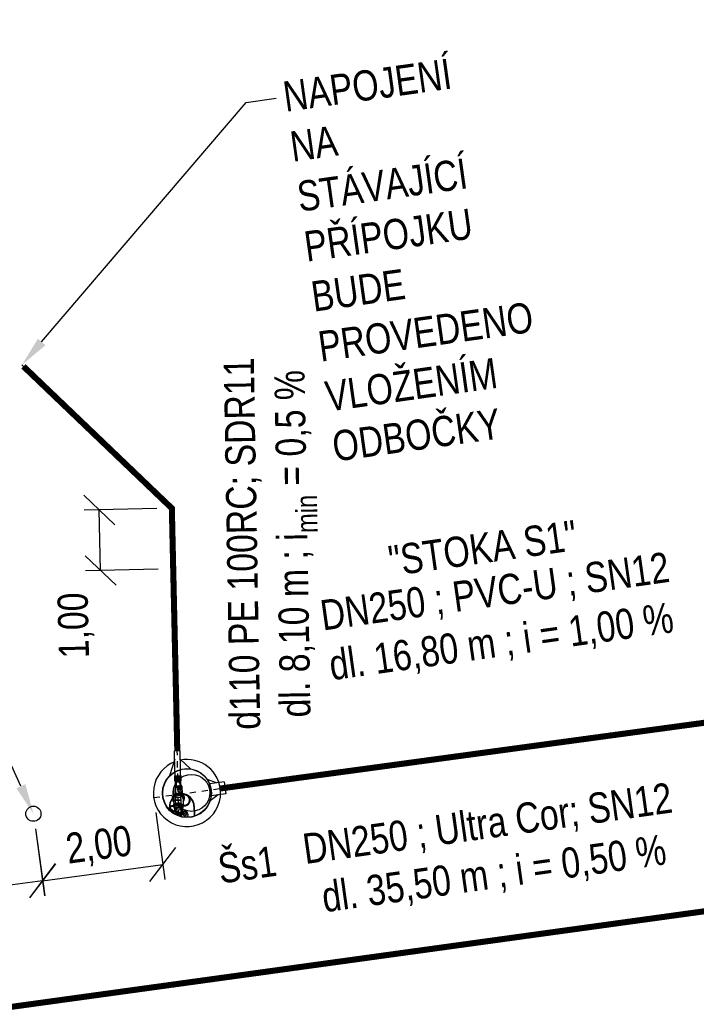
# Model space of a CAD drawing. Header units: metres. Extents: x -746896 to -745924, y -1022348 to -1021947.
# Tile 3 of 8: x -746864 to -746853, y -1022000 to -1021984. Entities that reach past the tile are written whole.
import ezdxf
from ezdxf import colors
from ezdxf.entities.mleader import LeaderData, LeaderLine
from ezdxf.math import Vec2, Vec3

# ---------------------------------------------------------------- set-up
doc = ezdxf.new("R2010")
doc.units = ezdxf.units.M
doc.linetypes.add('DGN Style 4', pattern=[0.155424, 0.077712, -0.038856, 0, -0.038856])
doc.layers.get('Defpoints').update_dxf_attribs({"color": 6, "lineweight": 5})
doc.layers.add('TP_03_KS-Koty', color=7, linetype='Continuous', lineweight=5)
for name, color, linetype in [('TP_03_KS-Objekt', 20, 'Continuous'), ('TP_03_KS-Popis objektu', 20, 'Continuous'), ('TP_03_KS-Popis potrubí', 20, 'Continuous'), ('TP_03_KS-Popis výšek', 20, 'Continuous'), ('TP_03_KS-Potrubí nové', 20, 'KANVSVO'), ('TP_03_KS-Potrubí výtlak', 20, 'KANVKPO'), ('TP_04_KD-Popis potrubí', 106, 'Continuous'), ('TP_04_KD-Potrubí nové', 106, 'KANVDVO'), ('TP_06_KT-Popis poznámka', 14, 'Continuous')]:
    doc.layers.add(name, color=color, linetype=linetype)
doc.styles.add('TPkoty', font='arial.ttf', dxfattribs={"width": 0.8, "height": 2})
doc.styles.add('TPpoznámky', font='arial.ttf', dxfattribs={"width": 0.8, "height": 2})
doc.styles.add('TPtext', font='arial.ttf', dxfattribs={"width": 0.8, "height": 2})
doc.linetypes.add('KANVDVO', pattern='A,7,-6.5,[8,civil.shx,S=1,R=0,X=0,Y=0],-6.5', length=20)
doc.linetypes.add('KANVKPO', pattern='A,7,-6.5,[12,civil.shx,S=1,R=0,X=0,Y=0],-6.5', length=20)
doc.linetypes.add('KANVSVO', pattern='A,7,-6.5,[9,civil.shx,S=1,R=0,X=0,Y=0],-6.5', length=20)
doc.dimstyles.new('TPM', dxfattribs={"dimscale": 0, "dimtxt": 2, "dimasz": 2, "dimexe": 1, "dimexo": 1, "dimgap": 0.5, "dimtad": 1, "dimzin": 1, "dimtxsty": 'TPkoty', "dimblk": 'OBLIQUE', "dimcen": 2.5, "dimclrd": 256, "dimclre": 256, "dimclrt": 256, "dimazin": 0, "dimtfac": 1, "dimtmove": 1, "dimatfit": 3, "dimfxl": 5, "dimtfillclr": 256, "dimarcsym": 0})

# ---------------------------------------------------------------- blocks, each defined once
blk = doc.blocks.new('_Oblique')
at = {"color": 0, "linetype": 'ByBlock', "lineweight": -2}
blk.add_line((-0.5, -0.5), (0.5, 0.5), dxfattribs=at)
blk = doc.blocks.new('*D48')
at = {"layer": 'Defpoints', "color": 0, "transparency": 16777216}
for p in [(-746862.168, -1021996.591), (-746864.155, -1021996.858), (-746862.019, -1021997.698)]:
    blk.add_point(p, dxfattribs=at)
at = {"layer": 'TP_03_KS-Koty', "lineweight": -2, "transparency": 16777216}
for p, q in [((-746862.135, -1021996.838), (-746861.986, -1021997.945)), ((-746864.121, -1021997.106), (-746863.973, -1021998.213)), ((-746864.006, -1021997.965), (-746862.019, -1021997.698))]:
    blk.add_line(p, q, dxfattribs=at)
at = {"layer": 'TP_03_KS-Koty', "lineweight": -2, "transparency": 16777216, "xscale": 0.5, "yscale": 0.5, "zscale": 0.5}
for p, rotation in [((-746862.019, -1021997.698), 7.659027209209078), ((-746864.006, -1021997.965), 187.6590272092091)]:
    blk.add_blockref('_Oblique', p, dxfattribs=dict(at, rotation=rotation))
at = {"layer": 'TP_03_KS-Koty', "transparency": 16777216, "insert": (-746863.069, -1021997.41), "char_height": 0.5, "attachment_point": 5, "rotation": 7.659, "style": 'TPkoty'}
blk.add_mtext('2,00', dxfattribs=at)
blk = doc.blocks.new('*D49')
at = {"layer": 'Defpoints', "color": 0, "transparency": 16777216}
for p in [(-746864.155, -1021996.858), (-746866.132, -1021997.128), (-746865.98, -1021998.235)]:
    blk.add_point(p, dxfattribs=at)
at = {"layer": 'TP_03_KS-Koty', "lineweight": -2, "transparency": 16777216}
for p, q in [((-746864.121, -1021997.105), (-746863.969, -1021998.212)), ((-746866.098, -1021997.376), (-746865.946, -1021998.483)), ((-746864.003, -1021997.964), (-746865.98, -1021998.235))]:
    blk.add_line(p, q, dxfattribs=at)
at = {"layer": 'TP_03_KS-Koty', "lineweight": -2, "transparency": 16777216, "xscale": 0.5, "yscale": 0.5, "zscale": 0.5}
for p, rotation in [((-746864.003, -1021997.964), 7.787817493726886), ((-746865.98, -1021998.235), 187.7878174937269)]:
    blk.add_blockref('_Oblique', p, dxfattribs=dict(at, rotation=rotation))
at = {"layer": 'TP_03_KS-Koty', "transparency": 16777216, "insert": (-746865.049, -1021997.678), "char_height": 0.5, "attachment_point": 5, "rotation": 7.7878, "style": 'TPkoty'}
blk.add_mtext('2,00', dxfattribs=at)
blk = doc.blocks.new('*D50')
at = {"layer": 'Defpoints', "color": 0, "transparency": 16777216}
for p in [(-746863.068, -1021991.84), (-746861.868, -1021991.813), (-746861.846, -1021992.813)]:
    blk.add_point(p, dxfattribs=at)
at = {"layer": 'TP_03_KS-Koty', "lineweight": -2, "transparency": 16777216}
for p, q in [((-746862.118, -1021991.819), (-746863.318, -1021991.846)), ((-746863.046, -1021992.84), (-746863.068, -1021991.84)), ((-746862.095, -1021992.818), (-746863.296, -1021992.845))]:
    blk.add_line(p, q, dxfattribs=at)
at = {"layer": 'TP_03_KS-Koty', "lineweight": -2, "transparency": 16777216, "xscale": 0.5, "yscale": 0.5, "zscale": 0.5}
for p, rotation in [((-746863.068, -1021991.84), 91.28029997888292), ((-746863.046, -1021992.84), 271.280299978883)]:
    blk.add_blockref('_Oblique', p, dxfattribs=dict(at, rotation=rotation))
at = {"layer": 'TP_03_KS-Koty', "transparency": 16777216, "insert": (-746863.451, -1021993.747), "char_height": 0.5, "attachment_point": 5, "rotation": 91.2803, "style": 'TPkoty'}
blk.add_mtext('1,00', dxfattribs=at)
blk = doc.blocks.new('*D51')
at = {"layer": 'Defpoints', "color": 0, "transparency": 16777216}
for p in [(-746865.218, -1021983.987), (-746864.443, -1021983.969), (-746864.32, -1021989.468)]:
    blk.add_point(p, dxfattribs=at)
at = {"layer": 'TP_03_KS-Koty', "lineweight": -2, "transparency": 16777216}
for p, q in [((-746864.693, -1021983.975), (-746865.468, -1021983.992)), ((-746865.095, -1021989.485), (-746865.218, -1021983.987)), ((-746864.57, -1021989.474), (-746865.345, -1021989.491))]:
    blk.add_line(p, q, dxfattribs=at)
at = {"layer": 'TP_03_KS-Koty', "lineweight": -2, "transparency": 16777216, "xscale": 0.5, "yscale": 0.5, "zscale": 0.5}
for p, rotation in [((-746865.218, -1021983.987), 91.28226528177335), ((-746865.095, -1021989.485), 271.2822652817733)]:
    blk.add_blockref('_Oblique', p, dxfattribs=dict(at, rotation=rotation))
at = {"layer": 'TP_03_KS-Koty', "transparency": 16777216, "insert": (-746865.582, -1021986.746), "char_height": 0.5, "attachment_point": 5, "rotation": 91.2823, "style": 'TPkoty'}
blk.add_mtext('5,50', dxfattribs=at)

msp = doc.modelspace()

# ---------------------------------------------------------------- linework, layer by layer
at = {"layer": 'Defpoints'}
for p, q in [((-746861.868, -1021991.813), (-746864.344, -1021989.446)), ((-746861.846, -1021992.813), (-746861.868, -1021991.813))]:
    msp.add_line(p, q, dxfattribs=at)
at = {"layer": 'TP_03_KS-Objekt'}
for p, q in [((-746861.733, -1021995.818), (-746861.823, -1021995.82)), ((-746861.816, -1021996.162), (-746861.823, -1021995.82)), ((-746861.726, -1021996.128), (-746861.733, -1021995.818)), ((-746861.82, -1021995.956), (-746861.907, -1021996.233)), ((-746861.73, -1021995.954), (-746861.562, -1021996.115)), ((-746861.818, -1021996.231), (-746861.721, -1021996.229)), ((-746861.816, -1021996.318), (-746861.818, -1021996.231)), ((-746861.815, -1021996.318), (-746861.817, -1021996.231)), ((-746861.815, -1021996.186), (-746861.816, -1021996.168)), ((-746861.814, -1021996.231), (-746861.815, -1021996.186)), ((-746861.812, -1021996.318), (-746861.814, -1021996.231)), ((-746861.808, -1021996.318), (-746861.81, -1021996.231)), ((-746861.802, -1021996.318), (-746861.803, -1021996.231)), ((-746861.794, -1021996.318), (-746861.796, -1021996.231)), ((-746861.786, -1021996.318), (-746861.788, -1021996.231)), ((-746861.777, -1021996.317), (-746861.779, -1021996.23)), ((-746861.767, -1021996.317), (-746861.769, -1021996.23)), ((-746861.767, -1021996.33), (-746861.769, -1021996.258)), ((-746861.758, -1021996.317), (-746861.76, -1021996.23)), ((-746861.749, -1021996.317), (-746861.751, -1021996.23)), ((-746861.74, -1021996.317), (-746861.742, -1021996.23)), ((-746861.733, -1021996.316), (-746861.735, -1021996.229)), ((-746861.727, -1021996.316), (-746861.729, -1021996.229)), ((-746861.726, -1021996.148), (-746861.726, -1021996.133)), ((-746861.724, -1021996.229), (-746861.726, -1021996.148)), ((-746861.722, -1021996.316), (-746861.724, -1021996.229)), ((-746861.72, -1021996.316), (-746861.722, -1021996.229)), ((-746861.721, -1021996.229), (-746861.719, -1021996.316)), ((-746861.814, -1021996.378), (-746861.83, -1021996.41)), ((-746861.719, -1021996.316), (-746861.816, -1021996.318)), ((-746861.719, -1021996.323), (-746861.815, -1021996.325)), ((-746861.815, -1021996.325), (-746861.814, -1021996.378)), ((-746861.795, -1021996.377), (-746861.814, -1021996.378)), ((-746861.814, -1021996.378), (-746861.809, -1021996.584)), ((-746861.812, -1021996.318), (-746861.812, -1021996.325)), ((-746861.796, -1021996.355), (-746861.795, -1021996.419)), ((-746861.781, -1021996.43), (-746861.78, -1021996.465)), ((-746861.749, -1021996.429), (-746861.748, -1021996.464)), ((-746861.737, -1021996.354), (-746861.735, -1021996.417)), ((-746861.718, -1021996.376), (-746861.737, -1021996.376)), ((-746861.722, -1021996.323), (-746861.722, -1021996.316)), ((-746861.718, -1021996.376), (-746861.719, -1021996.323)), ((-746861.718, -1021996.376), (-746861.701, -1021996.407)), ((-746861.714, -1021996.582), (-746861.718, -1021996.376)), ((-746861.128, -1021996.348), (-746861.282, -1021996.29)), ((-746861.253, -1021996.365), (-746861.226, -1021996.564)), ((-746861.248, -1021996.365), (-746861.253, -1021996.365)), ((-746861.005, -1021996.332), (-746861.242, -1021996.364)), ((-746861.005, -1021996.332), (-746860.978, -1021996.53)), ((-746861.809, -1021996.584), (-746861.714, -1021996.582)), ((-746861.806, -1021996.584), (-746861.805, -1021996.634)), ((-746861.716, -1021996.632), (-746861.717, -1021996.582)), ((-746861.101, -1021996.547), (-746861.234, -1021996.645)), ((-746861.221, -1021996.563), (-746861.226, -1021996.564)), ((-746860.978, -1021996.53), (-746861.216, -1021996.562)), ((-746861.839, -1021996.613), (-746861.837, -1021996.74)), ((-746861.728, -1021996.695), (-746861.838, -1021996.697)), ((-746861.838, -1021996.697), (-746861.836, -1021996.762)), ((-746861.748, -1021996.712), (-746861.837, -1021996.714)), ((-746861.837, -1021996.714), (-746861.837, -1021996.743)), ((-746861.837, -1021996.743), (-746861.747, -1021996.741)), ((-746861.758, -1021996.72), (-746861.821, -1021996.721)), ((-746861.819, -1021996.773), (-746861.821, -1021996.721)), ((-746861.805, -1021996.634), (-746861.716, -1021996.632)), ((-746861.715, -1021996.633), (-746861.805, -1021996.635)), ((-746861.803, -1021996.721), (-746861.805, -1021996.635)), ((-746861.758, -1021996.72), (-746861.696, -1021996.719)), ((-746861.747, -1021996.741), (-746861.748, -1021996.712)), ((-746861.726, -1021996.76), (-746861.728, -1021996.695)), ((-746861.713, -1021996.719), (-746861.715, -1021996.633)), ((-746861.696, -1021996.723), (-746861.696, -1021996.719)), ((-746861.695, -1021996.77), (-746861.696, -1021996.733)), ((-746861.682, -1021996.61), (-746861.68, -1021996.724)), ((-746861.68, -1021996.734), (-746861.68, -1021996.736)), ((-746861.819, -1021996.79), (-746861.846, -1021996.845)), ((-746861.836, -1021996.762), (-746861.726, -1021996.76)), ((-746861.819, -1021996.81), (-746861.819, -1021996.773)), ((-746861.709, -1021996.857), (-746861.73, -1021996.9)), ((-746861.702, -1021996.855), (-746861.707, -1021996.906)), ((-746861.699, -1021996.837), (-746861.704, -1021996.848)), ((-746861.694, -1021996.807), (-746861.695, -1021996.77)), ((-746861.606, -1021996.865), (-746861.611, -1021996.916))]:
    msp.add_line(p, q, dxfattribs=at)
at = {"layer": 'TP_03_KS-Objekt', "linetype": 'DGN Style 4'}
for p, q in [((-746861.755, -1021996.892), (-746861.778, -1021995.819)), ((-746862.168, -1021996.591), (-746860.992, -1021996.431)), ((-746861.726, -1021996.738), (-746861.676, -1021996.737)), ((-746861.701, -1021996.763), (-746861.702, -1021996.713))]:
    msp.add_line(p, q, dxfattribs=at)
at = {"layer": 'TP_03_KS-Objekt', "linetype": 'Continuous', "ltscale": 4}
for p, q in [((-746861.83, -1021996.542), (-746861.833, -1021996.426)), ((-746861.694, -1021996.521), (-746861.696, -1021996.423)), ((-746861.694, -1021996.539), (-746861.694, -1021996.531))]:
    msp.add_line(p, q, dxfattribs=at)
at = {"layer": 'TP_03_KS-Objekt', "ltscale": 10}
for p, q in [((-746861.907, -1021996.793), (-746861.908, -1021996.743)), ((-746861.902, -1021996.798), (-746861.903, -1021996.743)), ((-746861.503, -1021996.734), (-746861.499, -1021996.898)), ((-746861.498, -1021996.732), (-746861.494, -1021996.896))]:
    msp.add_line(p, q, dxfattribs=at)
at = {"layer": 'TP_03_KS-Objekt', "flags": 128}
msp.add_lwpolyline([(-746861.539, -1021996.615, 0.728802), (-746861.908, -1021996.743)], format="xyb", dxfattribs=at)
at = {"layer": 'TP_03_KS-Objekt'}
for centre, radius in [((-746861.618, -1021996.516), 0.405), ((-746861.618, -1021996.516), 0.4), ((-746861.543, -1021996.514), 0.305), ((-746864.155, -1021996.858), 0.125)]:
    msp.add_circle(centre, radius, dxfattribs=at)
for centre, radius, start, end in [((-746861.618, -1021996.516), 0.555, 111.2645, 170.8691), ((-746861.618, -1021996.516), 0.555, 1.2478, 101.6266), ((-746861.618, -1021996.516), 0.555, 170.8691, 1.2478), ((-746861.703, -1021996.738), 0.2, 38.1176, 181.2175), ((-746861.764, -1021996.465), 0.005, 0.2615, 180.2615), ((-746861.679, -1021996.7), 0.2, 217.044, 218.474), ((-746861.757, -1021996.809), 0.0621, 181.2478, 187.5983), ((-746861.757, -1021996.809), 0.0621, 198.0798, 311.5086), ((-746861.757, -1021996.809), 0.045, 312.5916, 196.7714), ((-746861.757, -1021996.809), 0.045, 213.0368, 296.0995), ((-746861.679, -1021996.7), 0.2, 256.2393, 262.1442), ((-746861.679, -1021996.7), 0.195, 256.557, 262.0955), ((-746861.757, -1021996.809), 0.0621, 322.013, 1.2478), ((-746861.654, -1021996.86), 0.0485, 354.0443, 166.0594), ((-746861.757, -1021996.809), 0.0643, 334.045, 16.083), ((-746861.654, -1021996.86), 0.0315, 183.2541, 164.9389), ((-746861.654, -1021996.86), 0.005, 268.8116, 88.8116)]:
    msp.add_arc(centre, radius, start, end, dxfattribs=at)
at = {"layer": 'TP_03_KS-Objekt', "ltscale": 10}
for radius, start, end in [(0.198, 1.0799, 38.2855), (0.203, 1.6173, 37.0775)]:
    msp.add_arc((-746861.701, -1021996.738), radius, start, end, dxfattribs=at)
at = {"layer": 'TP_03_KS-Objekt'}
for centre, major_axis, ratio, start_param, end_param in [((-746861.765, -1021996.425), (-0.0685, -0.0015), 0.705372, 5.156687, 6.289231), ((-746861.765, -1021996.418), (-0.03, -0.0007), 0.666667, 2.133333, 7.291445), ((-746861.766, -1021996.354), (-0.0295, -0.0006), 0.720111, 3.141593, 6.283185), ((-746861.765, -1021996.429), (-0.016, -0.0003), 0.700825, 3.141593, 6.283185), ((-746861.765, -1021996.425), (-0.0685, -0.0015), 0.705372, 3.141593, 4.268091), ((-746861.761, -1021996.612), (-0.102, -0.002), 0.688601, 2.443164, 6.981614), ((-746861.761, -1021996.593), (-0.102, -0.002), 0.68677, 3.074222, 6.350556), ((-746861.761, -1021996.602), (-0.102, -0.002), 0.687685, 3.074312, 6.350466), ((-746861.761, -1021996.612), (0.0785, 0.0017), 0.696275, 0, 3.141593), ((-746861.758, -1021996.738), (0.0785, 0.0017), 0.696275, 3.562318, 6.334368), ((-746861.758, -1021996.738), (0.0785, 0.0017), 0.696275, 0.237505, 2.245648)]:
    msp.add_ellipse(centre, major_axis=major_axis, ratio=ratio, start_param=start_param, end_param=end_param, dxfattribs=at)
msp.add_ellipse((-746861.764, -1021996.465), major_axis=(-0.016, -0.0003), ratio=0.700825, dxfattribs=at)
for points, knots in [([(-746861.769, -1021996.465), (-746861.769, -1021996.468), (-746861.768, -1021996.472), (-746861.767, -1021996.479), (-746861.765, -1021996.483), (-746861.762, -1021996.489), (-746861.76, -1021996.492), (-746861.755, -1021996.498), (-746861.753, -1021996.501), (-746861.748, -1021996.505), (-746861.745, -1021996.507), (-746861.741, -1021996.511), (-746861.739, -1021996.512), (-746861.736, -1021996.515), (-746861.734, -1021996.516), (-746861.728, -1021996.519), (-746861.724, -1021996.521), (-746861.713, -1021996.526), (-746861.706, -1021996.528), (-746861.691, -1021996.532), (-746861.684, -1021996.533), (-746861.669, -1021996.537), (-746861.662, -1021996.538), (-746861.649, -1021996.542), (-746861.642, -1021996.545), (-746861.634, -1021996.548), (-746861.632, -1021996.549), (-746861.628, -1021996.551), (-746861.627, -1021996.552), (-746861.621, -1021996.556), (-746861.618, -1021996.558), (-746861.608, -1021996.566), (-746861.602, -1021996.572), (-746861.595, -1021996.582), (-746861.593, -1021996.586), (-746861.589, -1021996.593), (-746861.588, -1021996.595), (-746861.586, -1021996.6), (-746861.585, -1021996.603), (-746861.582, -1021996.611), (-746861.581, -1021996.617), (-746861.58, -1021996.632), (-746861.58, -1021996.642), (-746861.583, -1021996.66), (-746861.586, -1021996.668), (-746861.591, -1021996.68), (-746861.593, -1021996.684), (-746861.597, -1021996.689), (-746861.599, -1021996.691), (-746861.602, -1021996.695), (-746861.603, -1021996.697), (-746861.606, -1021996.7), (-746861.608, -1021996.702), (-746861.613, -1021996.706), (-746861.617, -1021996.708), (-746861.624, -1021996.712), (-746861.627, -1021996.714), (-746861.632, -1021996.716), (-746861.635, -1021996.717), (-746861.642, -1021996.719), (-746861.647, -1021996.721), (-746861.657, -1021996.722), (-746861.662, -1021996.723), (-746861.675, -1021996.724), (-746861.684, -1021996.724), (-746861.702, -1021996.723), (-746861.711, -1021996.722), (-746861.722, -1021996.722), (-746861.724, -1021996.722), (-746861.727, -1021996.722)], [0, 0, 0, 0, 9.794714, 9.794714, 19.589428, 19.589428, 29.384142, 29.384142, 39.178856, 39.178856, 47.209911, 47.209911, 53.447497, 53.447497, 59.685082, 59.685082, 72.160253, 72.160253, 94.121136, 94.121136, 116.082019, 116.082019, 138.042902, 138.042902, 160.003785, 160.003785, 166.448324, 166.448324, 172.892864, 172.892864, 185.781943, 185.781943, 211.560102, 211.560102, 225.237512, 225.237512, 233.950825, 233.950825, 242.664138, 242.664138, 260.090765, 260.090765, 287.218282, 287.218282, 314.345799, 314.345799, 326.771493, 326.771493, 335.48079, 335.48079, 342.505156, 342.505156, 349.529521, 349.529521, 363.578252, 363.578252, 374.13388, 374.13388, 382.147902, 382.147902, 398.175945, 398.175945, 414.203988, 414.203988, 440.495394, 440.495394, 466.7868, 466.7868, 473.761901, 473.761901, 473.761901, 473.761901]), ([(-746861.759, -1021996.465), (-746861.759, -1021996.467), (-746861.759, -1021996.47), (-746861.757, -1021996.476), (-746861.756, -1021996.478), (-746861.753, -1021996.484), (-746861.751, -1021996.486), (-746861.747, -1021996.491), (-746861.745, -1021996.494), (-746861.741, -1021996.498), (-746861.739, -1021996.499), (-746861.736, -1021996.502), (-746861.734, -1021996.503), (-746861.731, -1021996.505), (-746861.73, -1021996.506), (-746861.725, -1021996.509), (-746861.722, -1021996.511), (-746861.712, -1021996.515), (-746861.706, -1021996.517), (-746861.692, -1021996.521), (-746861.685, -1021996.523), (-746861.671, -1021996.526), (-746861.664, -1021996.528), (-746861.65, -1021996.531), (-746861.643, -1021996.533), (-746861.634, -1021996.537), (-746861.632, -1021996.538), (-746861.625, -1021996.541), (-746861.621, -1021996.544), (-746861.613, -1021996.549), (-746861.609, -1021996.553), (-746861.598, -1021996.562), (-746861.591, -1021996.57), (-746861.584, -1021996.582), (-746861.582, -1021996.585), (-746861.578, -1021996.592), (-746861.577, -1021996.595), (-746861.575, -1021996.601), (-746861.574, -1021996.605), (-746861.572, -1021996.615), (-746861.571, -1021996.621), (-746861.57, -1021996.638), (-746861.571, -1021996.648), (-746861.575, -1021996.668), (-746861.578, -1021996.677), (-746861.585, -1021996.689), (-746861.587, -1021996.692), (-746861.591, -1021996.698), (-746861.593, -1021996.7), (-746861.597, -1021996.704), (-746861.599, -1021996.707), (-746861.605, -1021996.712), (-746861.61, -1021996.716), (-746861.619, -1021996.721), (-746861.623, -1021996.723), (-746861.63, -1021996.726), (-746861.633, -1021996.727), (-746861.64, -1021996.729), (-746861.643, -1021996.73), (-746861.654, -1021996.732), (-746861.662, -1021996.733), (-746861.678, -1021996.734), (-746861.686, -1021996.733), (-746861.701, -1021996.733), (-746861.709, -1021996.733), (-746861.72, -1021996.732), (-746861.724, -1021996.732), (-746861.727, -1021996.732)], [0, 0, 0, 0, 9.790908, 9.790908, 19.581815, 19.581815, 29.372723, 29.372723, 39.163631, 39.163631, 46.494552, 46.494552, 52.165427, 52.165427, 57.836303, 57.836303, 69.178055, 69.178055, 90.566791, 90.566791, 111.955527, 111.955527, 133.344264, 133.344264, 154.733, 154.733, 161.829593, 161.829593, 176.022778, 176.022778, 190.215963, 190.215963, 217.531657, 217.531657, 228.7686, 228.7686, 238.010804, 238.010804, 247.253007, 247.253007, 265.737415, 265.737415, 292.674695, 292.674695, 319.611974, 319.611974, 330.071742, 330.071742, 338.272543, 338.272543, 346.473344, 346.473344, 362.874946, 362.874946, 374.736198, 374.736198, 384.692214, 384.692214, 394.64823, 394.64823, 417.640734, 417.640734, 440.633237, 440.633237, 463.62574, 463.62574, 473.761901, 473.761901, 473.761901, 473.761901]), ([(-746861.654, -1021996.865), (-746861.661, -1021996.865), (-746861.668, -1021996.864), (-746861.688, -1021996.862), (-746861.701, -1021996.859), (-746861.727, -1021996.852), (-746861.739, -1021996.848), (-746861.756, -1021996.843), (-746861.76, -1021996.842), (-746861.768, -1021996.84), (-746861.771, -1021996.839), (-746861.777, -1021996.837), (-746861.78, -1021996.837), (-746861.785, -1021996.835), (-746861.788, -1021996.835), (-746861.796, -1021996.833), (-746861.801, -1021996.832), (-746861.815, -1021996.828), (-746861.824, -1021996.826), (-746861.842, -1021996.82), (-746861.85, -1021996.816), (-746861.862, -1021996.809), (-746861.866, -1021996.807), (-746861.872, -1021996.803), (-746861.874, -1021996.801), (-746861.878, -1021996.798), (-746861.879, -1021996.796), (-746861.882, -1021996.793), (-746861.883, -1021996.792), (-746861.888, -1021996.788), (-746861.89, -1021996.784), (-746861.894, -1021996.778), (-746861.896, -1021996.775), (-746861.898, -1021996.77), (-746861.899, -1021996.767), (-746861.9, -1021996.762), (-746861.9, -1021996.759), (-746861.9, -1021996.756), (-746861.9, -1021996.755), (-746861.899, -1021996.752), (-746861.899, -1021996.751), (-746861.898, -1021996.748), (-746861.897, -1021996.746), (-746861.895, -1021996.742), (-746861.894, -1021996.741), (-746861.89, -1021996.736), (-746861.888, -1021996.733), (-746861.882, -1021996.729), (-746861.879, -1021996.727), (-746861.875, -1021996.725), (-746861.873, -1021996.724), (-746861.871, -1021996.723), (-746861.87, -1021996.723), (-746861.868, -1021996.722), (-746861.867, -1021996.722), (-746861.865, -1021996.722), (-746861.863, -1021996.722), (-746861.859, -1021996.721), (-746861.856, -1021996.721), (-746861.85, -1021996.722), (-746861.848, -1021996.722), (-746861.842, -1021996.722), (-746861.84, -1021996.722), (-746861.837, -1021996.722), (-746861.837, -1021996.722), (-746861.837, -1021996.722)], [0, 0, 0, 0, 20.84658, 20.84658, 59.885366, 59.885366, 98.924153, 98.924153, 111.726366, 111.726366, 122.380366, 122.380366, 130.524068, 130.524068, 138.66777, 138.66777, 154.955173, 154.955173, 182.151165, 182.151165, 209.347157, 209.347157, 221.268224, 221.268224, 229.211978, 229.211978, 234.419558, 234.419558, 239.627138, 239.627138, 250.042298, 250.042298, 258.63597, 258.63597, 265.68152, 265.68152, 272.727069, 272.727069, 275.483298, 275.483298, 278.239527, 278.239527, 283.751986, 283.751986, 289.264444, 289.264444, 298.169941, 298.169941, 307.075439, 307.075439, 311.128245, 311.128245, 313.336721, 313.336721, 315.545197, 315.545197, 319.962149, 319.962149, 327.919343, 327.919343, 335.876537, 335.876537, 343.833731, 343.833731, 344.252973, 344.252973, 344.252973, 344.252973]), ([(-746861.654, -1021996.855), (-746861.661, -1021996.855), (-746861.668, -1021996.854), (-746861.687, -1021996.852), (-746861.7, -1021996.849), (-746861.725, -1021996.842), (-746861.738, -1021996.838), (-746861.754, -1021996.833), (-746861.758, -1021996.832), (-746861.766, -1021996.83), (-746861.769, -1021996.829), (-746861.775, -1021996.827), (-746861.778, -1021996.827), (-746861.783, -1021996.826), (-746861.785, -1021996.825), (-746861.793, -1021996.823), (-746861.798, -1021996.822), (-746861.812, -1021996.819), (-746861.821, -1021996.816), (-746861.837, -1021996.811), (-746861.845, -1021996.807), (-746861.856, -1021996.801), (-746861.858, -1021996.8), (-746861.863, -1021996.797), (-746861.865, -1021996.795), (-746861.868, -1021996.793), (-746861.87, -1021996.791), (-746861.874, -1021996.787), (-746861.877, -1021996.784), (-746861.882, -1021996.778), (-746861.884, -1021996.776), (-746861.887, -1021996.771), (-746861.888, -1021996.769), (-746861.889, -1021996.765), (-746861.89, -1021996.763), (-746861.89, -1021996.76), (-746861.89, -1021996.759), (-746861.89, -1021996.757), (-746861.89, -1021996.756), (-746861.889, -1021996.754), (-746861.889, -1021996.753), (-746861.888, -1021996.75), (-746861.887, -1021996.748), (-746861.884, -1021996.744), (-746861.883, -1021996.743), (-746861.879, -1021996.739), (-746861.877, -1021996.738), (-746861.873, -1021996.735), (-746861.871, -1021996.734), (-746861.868, -1021996.733), (-746861.867, -1021996.732), (-746861.865, -1021996.732), (-746861.864, -1021996.732), (-746861.86, -1021996.731), (-746861.858, -1021996.731), (-746861.853, -1021996.731), (-746861.851, -1021996.732), (-746861.846, -1021996.732), (-746861.843, -1021996.732), (-746861.839, -1021996.732), (-746861.838, -1021996.732), (-746861.837, -1021996.732)], [0, 0, 0, 0, 21.93598, 21.93598, 61.160335, 61.160335, 100.384689, 100.384689, 112.74066, 112.74066, 123.149494, 123.149494, 130.943885, 130.943885, 138.738276, 138.738276, 154.327058, 154.327058, 181.614545, 181.614545, 208.902033, 208.902033, 218.147617, 218.147617, 225.144985, 225.144985, 231.216998, 231.216998, 243.361025, 243.361025, 253.174684, 253.174684, 261.166557, 261.166557, 267.85837, 267.85837, 271.996729, 271.996729, 275.72373, 275.72373, 279.450732, 279.450732, 287.152762, 287.152762, 294.854792, 294.854792, 302.556823, 302.556823, 310.258853, 310.258853, 314.079451, 314.079451, 317.900048, 317.900048, 325.484713, 325.484713, 333.069378, 333.069378, 340.654043, 340.654043, 344.252973, 344.252973, 344.252973, 344.252973])]:
    msp.add_open_spline(points, degree=3, knots=knots, dxfattribs=at)
at = {"layer": 'TP_03_KS-Objekt', "linetype": 'DGN Style 4'}
for points, start_tangent, end_tangent in [([(-746861.764, -1021996.465), (-746861.737, -1021996.507), (-746861.632, -1021996.544), (-746861.583, -1021996.595), (-746861.597, -1021996.698), (-746861.636, -1021996.723), (-746861.727, -1021996.727)], (0.004563, -0.99999), (-1, -0.000134)), ([(-746861.654, -1021996.86), (-746861.778, -1021996.832), (-746861.875, -1021996.793), (-746861.895, -1021996.756), (-746861.869, -1021996.728), (-746861.837, -1021996.727)], (-0.999785, 0.02074), (0.99952, 0.030982))]:
    msp.add_spline(points, degree=3, dxfattribs=dict(at, start_tangent=start_tangent, end_tangent=end_tangent))
at = {"layer": 'TP_03_KS-Potrubí nové', "const_width": 0.1}
msp.add_lwpolyline([(-746845.459, -1021994.322), (-746861.068, -1021996.441)], dxfattribs=at)
at = {"layer": 'TP_03_KS-Potrubí výtlak', "const_width": 0.1}
msp.add_lwpolyline([(-746861.778, -1021995.819), (-746861.868, -1021991.813), (-746864.32, -1021989.468)], dxfattribs=at)
at = {"layer": 'TP_04_KD-Potrubí nové', "const_width": 0.1}
msp.add_lwpolyline([(-746872.786, -1022001.188), (-746838.617, -1021996.476)], dxfattribs=at)

# ---------------------------------------------------------------- dimensions: what is measured, and where the dimension line sits
at = {"layer": 'TP_03_KS-Koty'}
dim = msp.add_aligned_dim(p1=(-746864.32, -1021989.468), p2=(-746864.443, -1021983.969), distance=0.775, dimstyle='TPM', override={"dimtad": 4}, dxfattribs=at)
dim.commit()
dim.dimension.update_dxf_attribs({"geometry": '*D51', "text_midpoint": (-746865.582, -1021986.746)})
dim = msp.add_linear_dim(base=(-746863.068, -1021991.84), p1=(-746861.846, -1021992.813), p2=(-746861.868, -1021991.813), angle=91.2803, dimstyle='TPM', override={"dimtad": 4}, dxfattribs=at)
dim.commit()
dim.dimension.update_dxf_attribs({"geometry": '*D50', "text_midpoint": (-746863.026, -1021993.737), "dimtype": 129})
for p2, distance, picture, middle in [((-746862.168, -1021996.591), -1.117, '*D48', (-746863.069, -1021997.41)), ((-746866.132, -1021997.128), 1.117, '*D49', (-746865.049, -1021997.678))]:
    dim = msp.add_aligned_dim(p1=(-746864.155, -1021996.858), p2=p2, distance=distance, dimstyle='TPM', dxfattribs=at)
    dim.commit()
    dim.dimension.update_dxf_attribs({"geometry": picture, "text_midpoint": middle})

# ---------------------------------------------------------------- next in the draw order: texts
at = {"layer": 'TP_03_KS-Popis potrubí', "insert": (-746859.268, -1021994.754), "char_height": 0.5, "attachment_point": 7, "rotation": 8, "style": 'TPtext', "bg_fill": 3, "box_fill_scale": 1, "bg_fill_color": 256, "bg_fill_transparency": 0}
msp.add_mtext_dynamic_manual_height_columns('\\pi0.02406;DN250 ; PVC-U ; SN12\\P\\pi0.0527;dl. 16,80 m ; i = 1,00 %', width=5.7829, gutter_width=1.25, heights=[0], dxfattribs=at)

# ---------------------------------------------------------------- next in the draw order: leaders
at = {"layer": 'TP_03_KS-Popis objektu'}
ml = msp.add_multileader_mtext('Standard', dxfattribs=at)
ml.set_content('KONCOVÁ INSPEKČNÍ ŠACHTA', color=256, style='TPpoznámky')
ml.set_leader_properties(color=256)
ml.build(insert=Vec2(0, 0))
ml.multileader.update_dxf_attribs({"dogleg_length": 2, "arrow_head_size": 0.5, "scale": 0.25})
ctx = ml.context
ctx.base_point, ctx.scale, ctx.char_height, ctx.arrow_head_size, ctx.landing_gap_size, ctx.plane_origin, ctx.plane_x_axis, ctx.plane_y_axis = Vec3(-746877.287, -1021989.045), 0.25, 0.5, 0.5, 0.125, Vec3(-746908.676, -1022005.132), Vec3(0.990268, 0.139173), Vec3(-0.139173, 0.990268)
ctx.text_align_type = 2
notes = []
notes.append((ctx, [(1, (1, 1, 0), (-746868.282, -1021987.779), (-0.990268, -0.139173), 0.5, [(0, [(-746864.155, -1021996.858)], 0, [])])]))
ctx.mtext.insert, ctx.mtext.text_direction, ctx.mtext.rotation, ctx.mtext.width, ctx.mtext.alignment, ctx.mtext.flow_direction = Vec3(-746868.936, -1021987.615), Vec3(0.990268, 0.139173), 0.139626, 8.38945, 3, 5
ctx.mtext.has_bg_fill, ctx.mtext.bg_color, ctx.mtext.bg_scale_factor, ctx.mtext.bg_transparency, ctx.mtext.use_window_bg_color = 1, -1073741824, 1, 0, 1
at = {"layer": 'TP_06_KT-Popis poznámka'}
ml = msp.add_multileader_mtext('Standard', dxfattribs=at)
ml.set_content('PŘEDPOKLÁDANÁ TRASA STÁVAJÍCÍ TUKOVÉ KANALIZACE ', color=256, style='TPpoznámky')
ml.set_leader_properties(color=256)
ml.build(insert=Vec2(0, 0))
ml.multileader.update_dxf_attribs({"dogleg_length": 2, "arrow_head_size": 0.5, "scale": 0.25})
ctx = ml.context
ctx.base_point, ctx.scale, ctx.char_height, ctx.arrow_head_size, ctx.landing_gap_size, ctx.plane_origin, ctx.plane_x_axis, ctx.plane_y_axis = Vec3(-746857.739, -1022003.007), 0.25, 0.5, 0.5, 0.125, Vec3(-746895.686, -1022014.95), Vec3(0.990626, 0.136605), Vec3(-0.136605, 0.990626)
ctx.text_align_type = 2
notes.append((ctx, [(1, (1, 1, 0), (-746848.223, -1022001.695), (-0.990626, -0.136605), 0.5, [(0, [(-746847.113, -1021998.909)], 0, [])])]))
ctx.mtext.insert, ctx.mtext.text_direction, ctx.mtext.rotation, ctx.mtext.width, ctx.mtext.alignment, ctx.mtext.flow_direction = Vec3(-746848.877, -1022001.529), Vec3(0.990626, 0.136605), 0.137034, 8.88686, 3, 5
ctx.mtext.has_bg_fill, ctx.mtext.bg_color, ctx.mtext.bg_scale_factor, ctx.mtext.bg_transparency, ctx.mtext.use_window_bg_color = 1, -1073741824, 1, 0, 1
for ctx, leaders in notes:
    for number, flags, end, landing, length, lines in leaders:
        leader = LeaderData()
        leader.index, (leader.has_last_leader_line, leader.has_dogleg_vector, leader.attachment_direction) = number, flags
        leader.last_leader_point, leader.dogleg_vector, leader.dogleg_length = Vec3(end), Vec3(landing), length
        for number, points, colour, breaks in lines:
            line = LeaderLine()
            line.index, line.vertices, line.color, line.breaks = number, Vec3.list(points), colors.encode_raw_color(colour), breaks
            leader.lines.append(line)
        ctx.leaders.append(leader)

# ---------------------------------------------------------------- next in the draw order: texts
at = {"layer": 'TP_03_KS-Popis potrubí', "insert": (-746858.263, -1021992.944), "char_height": 0.5, "attachment_point": 7, "rotation": 8, "style": 'TPtext', "bg_fill": 3, "box_fill_scale": 1, "bg_fill_color": 256, "bg_fill_transparency": 0}
msp.add_mtext_dynamic_manual_height_columns('\\pi0.01532;"STOKA S1"', width=3.10841, gutter_width=1.25, heights=[0], dxfattribs=at)
at = {"layer": 'TP_04_KD-Popis potrubí', "insert": (-746859.562, -1021998.611), "char_height": 0.5, "attachment_point": 7, "rotation": 8, "style": 'TPtext', "bg_fill": 3, "box_fill_scale": 1, "bg_fill_color": 256, "bg_fill_transparency": 0}
msp.add_mtext_dynamic_manual_height_columns('\\pi0.02788;DN250 ; Ultra Cor; SN12\\P\\pi0.22733;dl. 35,50 m ; i = 0,50 %', width=6.13215, gutter_width=1.25, heights=[0], dxfattribs=at)

# ---------------------------------------------------------------- next in the draw order: texts
at = {"layer": 'TP_03_KS-Popis výšek', "insert": (-746861.064, -1021998.02), "char_height": 0.5, "attachment_point": 7, "rotation": 8, "style": 'TPtext', "bg_fill": 3, "box_fill_scale": 1, "bg_fill_color": 256, "bg_fill_transparency": 0}
msp.add_mtext_dynamic_manual_height_columns('Šs1', width=0.54106, gutter_width=1.25, heights=[0], dxfattribs=at)

# ---------------------------------------------------------------- next in the draw order: leaders
at = {"layer": 'TP_03_KS-Popis objektu'}
ml = msp.add_multileader_mtext('Standard', dxfattribs=at)
ml.set_content('NAPOJENÍ NA STÁVAJÍCÍ PŘÍPOJKU BUDE PROVEDENO VLOŽENÍM ODBOČKY', color=256, style='TPpoznámky')
ml.set_leader_properties(color=256)
ml.build(insert=Vec2(0, 0))
ml.multileader.update_dxf_attribs({"dogleg_length": 2, "arrow_head_size": 0.5, "scale": 0.25})
ctx = ml.context
ctx.base_point, ctx.scale, ctx.char_height, ctx.arrow_head_size, ctx.landing_gap_size, ctx.plane_origin, ctx.plane_x_axis, ctx.plane_y_axis = Vec3(-746860.147, -1021985.04), 0.25, 0.5, 0.5, 0.125, Vec3(-746908.864, -1021997.72), Vec3(0.990268, 0.139173), Vec3(-0.139173, 0.990268)
notes = []
notes.append((ctx, [(0, (1, 1, 0), (-746860.642, -1021985.109), (0.990268, 0.139173), 0.5, [(0, [(-746864.344, -1021989.446)], 0, [])])]))
ctx.mtext.insert, ctx.mtext.text_direction, ctx.mtext.rotation, ctx.mtext.width, ctx.mtext.flow_direction = Vec3(-746860.058, -1021984.77), Vec3(0.990268, 0.139173), 0.139626, 8.38945, 5
ctx.mtext.has_bg_fill, ctx.mtext.bg_color, ctx.mtext.bg_scale_factor, ctx.mtext.bg_transparency, ctx.mtext.use_window_bg_color = 1, -1073741824, 1, 0, 1
for ctx, leaders in notes:
    for number, flags, end, landing, length, lines in leaders:
        leader = LeaderData()
        leader.index, (leader.has_last_leader_line, leader.has_dogleg_vector, leader.attachment_direction) = number, flags
        leader.last_leader_point, leader.dogleg_vector, leader.dogleg_length = Vec3(end), Vec3(landing), length
        for number, points, colour, breaks in lines:
            line = LeaderLine()
            line.index, line.vertices, line.color, line.breaks = number, Vec3.list(points), colors.encode_raw_color(colour), breaks
            leader.lines.append(line)
        ctx.leaders.append(leader)

# ---------------------------------------------------------------- next in the draw order: texts
at = {"layer": 'TP_03_KS-Popis objektu', "insert": (-746859.403, -1021995.461), "char_height": 0.5, "attachment_point": 7, "rotation": 91, "style": 'TPtext', "bg_fill": 3, "box_fill_scale": 1, "bg_fill_color": 256, "bg_fill_transparency": 0}
msp.add_mtext_dynamic_manual_height_columns('\\A1;\\pi0.01205;d110 PE 100RC; SDR11\\P\\pi0.20026;dl. 8,10 m ; i{\\H0.7x;\\S^ min;} = 0,5 %', width=6.05275, gutter_width=1.25, heights=[0], dxfattribs=at)

doc.saveas('drawing.dxf')
